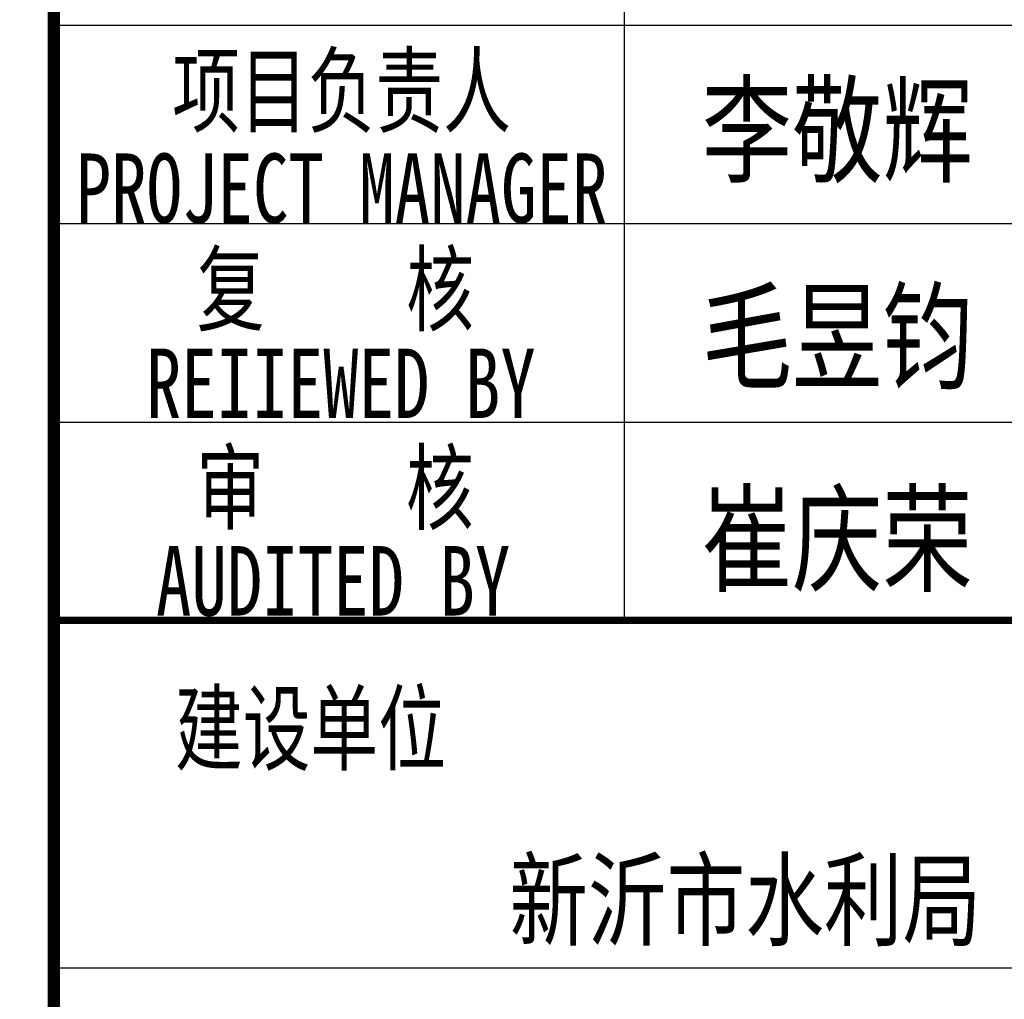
# Model space of a CAD drawing. Extents: x 687841 to 771941, y 252015 to 732780.
# Tile 30 of 98: x 765203 to 769172, y 391305 to 395254. Entities that reach past the tile are written whole.
import ezdxf
from ezdxf.enums import TextEntityAlignment as Align

# ---------------------------------------------------------------- set-up
doc = ezdxf.new("R2010")
doc.units = 0
doc.header["$LTSCALE"] = 1000
doc.header["$MEASUREMENT"] = 0
doc.layers.get('0').update_dxf_attribs({"linetype": 'CONTINUOUS'})
doc.layers.add('PUB_TITLE', color=4, linetype='CONTINUOUS')
doc.layers.add('TK', color=7, linetype='CONTINUOUS')
doc.styles.add('-宋体', font='txt', dxfattribs={"width": 0.8})
doc.styles.add('TKHZ1', font='txt', dxfattribs={"width": 0.8})

# ---------------------------------------------------------------- blocks, each defined once
blk = doc.blocks.new('wrtgtg')
at = {"layer": 'PUB_TITLE'}
for p, q in [((4504.3, 4748.3), (4504.3, 11158.8)), ((2204.3, 7158.8), (7804.3, 7158.8)), ((2204.3, 6358.8), (7804.3, 6358.8)), ((2204.3, 5558.8), (7804.3, 5558.8)), ((2204.3, 4758.8), (7804.3, 4758.8)), ((2204.3, 4758.8), (7804.3, 4758.8)), ((2204.3, 3358.8), (7804.3, 3358.8))]:
    blk.add_line(p, q, dxfattribs=at)
for points, const_width in [([(2204.3, -4841.2), (2204.3, 52558.8)], 50), ([(2204.3, 4758.8), (7804.3, 4758.8)], 29.7)]:
    blk.add_lwpolyline(points, dxfattribs=dict(at, const_width=const_width))
at = {"layer": 'TK'}
for s, height, style, width, p in [('项目负责人', 280, '-宋体', 0.75, (3363.7, 6899.7)), ('李敬辉', 350, 'TKHZ1', 0.8, (5361.9, 6741.2)), ('PROJECT MANAGER', 280, '-宋体', 0.75, (3363.7, 6501.3)), ('复    核', 280, '-宋体', 0.75, (3338.9, 6100.3)), ('毛昱钧', 350, 'TKHZ1', 0.8, (5361.9, 5909.2)), ('REIIEWED BY', 280, '-宋体', 0.75, (3361, 5714.8)), ('审    核', 280, '-宋体', 0.75, (3337.8, 5300.3)), ('崔庆荣', 350, 'TKHZ1', 0.8, (5361.9, 5093.6)), ('AUDITED BY', 280, '-宋体', 0.75, (3329.9, 4916.3))]:
    blk.add_text(s, height=height, dxfattribs=dict(at, style=style, width=width)).set_placement(p, align=Align.MIDDLE)
at = {"layer": 'TK', "style": '-宋体', "width": 0.75}
blk.add_text('建设单位', height=280, dxfattribs=at).set_placement((2692.5, 4183.8))
at = {"layer": 'TK', "style": 'TKHZ1', "width": 0.8}
blk.add_text('新沂市水利局', height=304.92, dxfattribs=at).set_placement((4991, 3479.3), align=Align.CENTER)

msp = doc.modelspace()

# ---------------------------------------------------------------- block references
msp.add_blockref('wrtgtg', (763136.5, 388073.4))

doc.saveas('drawing.dxf')
